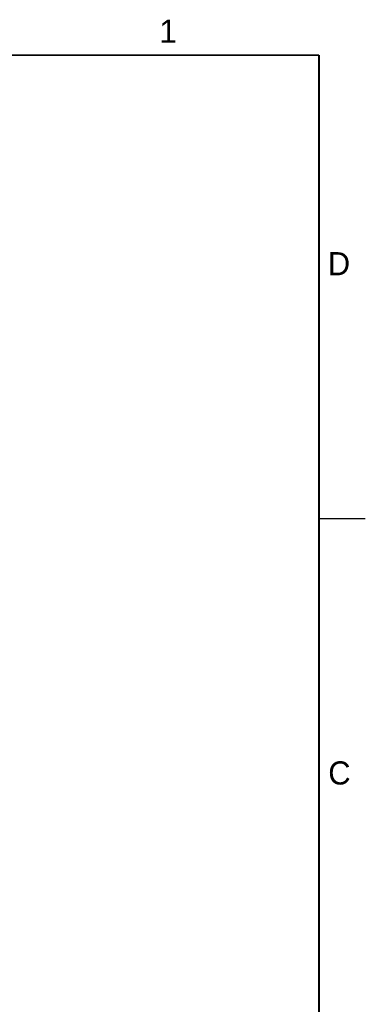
# Model space of a CAD drawing. Header units: inches. Extents: x 0 to 34, y 0 to 22.
# Tile 41 of 41: x 30.3 to 34, y 11.3 to 21.9. Entities that reach past the tile are written whole.
import ezdxf

# ---------------------------------------------------------------- set-up
doc = ezdxf.new("R2010")
doc.units = ezdxf.units.IN
doc.header["$LTSCALE"] = 1.87
doc.header["$MEASUREMENT"] = 0
doc.layers.get('0').update_dxf_attribs({"linetype": 'CONTINUOUS'})
doc.styles.add('TEXTSTYLE_2', font='txt')

msp = doc.modelspace()

# ---------------------------------------------------------------- linework, layer by layer
at = {"color": 2, "linetype": 'CONTINUOUS'}
msp.add_line((33.5, 16.5), (34, 16.5), dxfattribs=at)
at = {"color": 7, "linetype": 'CONTINUOUS', "const_width": 0.02}
for points in [[(33.5, 21.5), (0.5, 21.5)], [(33.5, 0.5), (33.5, 21.5)]]:
    msp.add_lwpolyline(points, dxfattribs=at)

# ---------------------------------------------------------------- texts
at = {"color": 2, "linetype": 'CONTINUOUS', "char_height": 0.25, "width": 0.25, "attachment_point": 1, "line_spacing_factor": 0.9, "style": 'TEXTSTYLE_2'}
for s, insert in [('1', (31.778, 21.883)), ('D', (33.595, 19.374)), ('C', (33.6, 13.877))]:
    msp.add_mtext(s, dxfattribs=dict(at, insert=insert))

doc.saveas('drawing.dxf')
